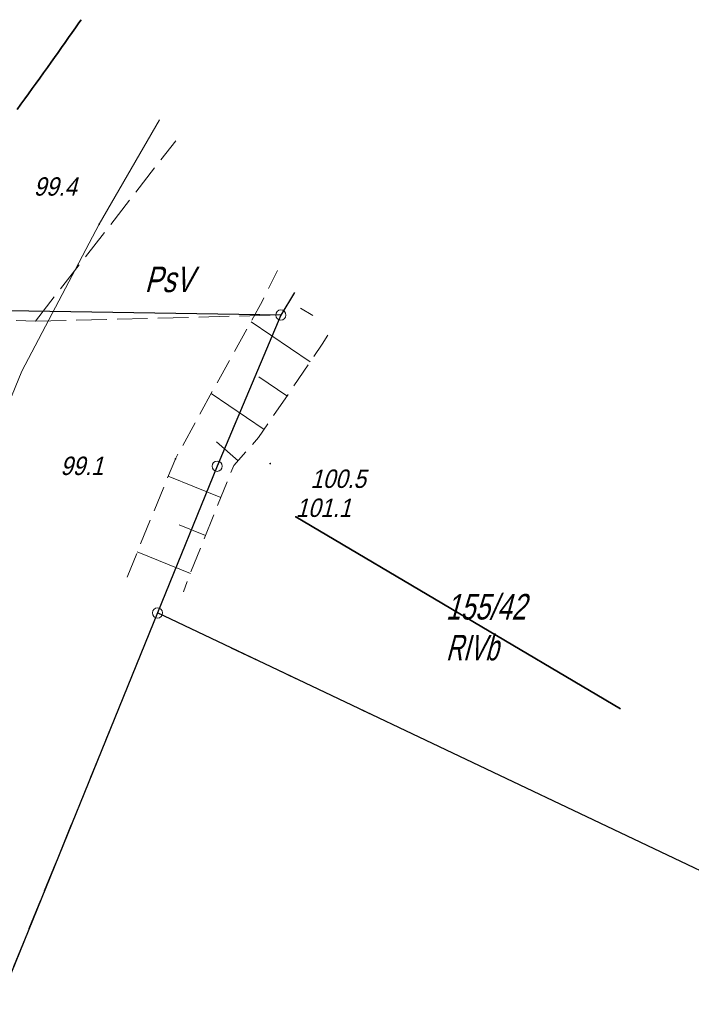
# Model space of a CAD drawing. Extents: x 6530721 to 6531385, y 5978377 to 5979143.
# Tile 119 of 146: x 6531078 to 6531111, y 5978867 to 5978915. Entities that reach past the tile are written whole.
import ezdxf

# ---------------------------------------------------------------- set-up
doc = ezdxf.new("R2010")
doc.units = 0
for name, pattern in [('AB_rokocin 2014-08-13 AC2004$0$823-500', [1.75, 1.25, -0.5]), ('AB_rokocin 2014-08-13 AC2004$0$l217_500', [2, 1.5, -0.5]), ('AB_rokocin 2014-08-13 AC2004$0$l219_500', [0])]:
    doc.linetypes.add(name, pattern=pattern)
for name, color, linetype, lineweight in [('AB-wymiarowa', 7, 'Continuous', 30), ('AB_rokocin 2014-08-13 AC2004$0$202-Punkt graniczny stabilizowany trwale', 7, 'Continuous', 18), ('AB_rokocin 2014-08-13 AC2004$0$209-Opis konturu klasyfikacyjnego', 7, 'Continuous', 18), ('AB_rokocin 2014-08-13 AC2004$0$211-Nr działki', 7, 'Continuous', 18), ('AB_rokocin 2014-08-13 AC2004$0$217-Granica konturu klasyfikcyjnego', 7, 'Continuous', 18), ('AB_rokocin 2014-08-13 AC2004$0$219-Linia granicy', 7, 'Continuous', 18), ('AB_rokocin 2014-08-13 AC2004$0$814-Warstwica pogrubiona linia', 7, 'Continuous', 18), ('AB_rokocin 2014-08-13 AC2004$0$820-Skarpa nieumocniona', 7, 'Continuous', 18), ('AB_rokocin 2014-08-13 AC2004$0$823-Szczyt skarpy nieumocninej', 7, 'Continuous', 18), ('AB_rokocin 2014-08-13 AC2004$0$824-Podnóże skarpy nieumocninej', 7, 'Continuous', 18), ('AB_rokocin 2014-08-13 AC2004$0$ogrodzenie trwałe (linia)', 7, 'Continuous', 18), ('AB_rokocin 2014-08-13 AC2004$0$punkt wysokościowy naturalny', 7, 'Continuous', 18), ('AB_rokocin 2014-08-13 AC2004$0$punkt wysokościowy naturalny-Atr2', 7, 'Continuous', 18), ('AB_rokocin 2014-08-13 AC2004$0$woda stojąca (powierzchnia)', 7, 'Continuous', 18)]:
    doc.layers.add(name, color=color, linetype=linetype, lineweight=lineweight)
doc.styles.add('AB_rokocin 2014-08-13 AC2004$0$Standard', font='txt')
doc.linetypes.add('AB_rokocin 2014-08-13 AC2004$0$902-500', pattern='A,3.75,0,[1,ksztalty.shx,S=0.5,R=0,X=0,Y=0],3.75', length=7.5)

# ---------------------------------------------------------------- blocks, each defined once
blk = doc.blocks.new('AB_rokocin 2014-08-13 AC2004$0$PW01')
at = {"linetype": 'Continuous', "lineweight": 13}
h = blk.add_hatch(color=0, dxfattribs=at)
edge = h.paths.add_edge_path()
edge.add_arc((0, 0), 0.045, 0, 360)
blk = doc.blocks.new('AB_rokocin 2014-08-13 AC2004$0$202')
at = {"color": 0, "linetype": 'Continuous', "lineweight": 0}
blk.add_circle((0, 0), 0.25, dxfattribs=at)
blk = doc.blocks.new('AB_rokocin 2014-08-13 AC2004')
at = {"layer": 'AB_rokocin 2014-08-13 AC2004$0$217-Granica konturu klasyfikcyjnego', "color": 3, "linetype": 'AB_rokocin 2014-08-13 AC2004$0$l217_500', "lineweight": 18, "flags": 128}
for points in [[(6531078.6, 5978900.46), (6531085.476, 5978909.29)], [(6531090.62, 5978900.76), (6531091.289, 5978901.868)], [(6531090.62, 5978900.76), (6531091.289, 5978901.868)], [(6531057.68, 5978901.28), (6531078.6, 5978900.46)], [(6531078.6, 5978900.46), (6531090.62, 5978900.76)], [(6531087.5, 5978893.36), (6531090.62, 5978900.76)], [(6531087.5, 5978893.36), (6531090.62, 5978900.76)], [(6531084.58, 5978886.18), (6531087.5, 5978893.36)], [(6531084.58, 5978886.18), (6531087.5, 5978893.36)], [(6531076.77, 5978867.03), (6531084.58, 5978886.18)], [(6531076.77, 5978867.03), (6531084.58, 5978886.18)], [(6531084.58, 5978886.18), (6531114.809, 5978871.84)], [(6531084.58, 5978886.18), (6531114.809, 5978871.84)]]:
    blk.add_lwpolyline(points, dxfattribs=at)
at = {"layer": 'AB_rokocin 2014-08-13 AC2004$0$219-Linia granicy', "color": 92, "linetype": 'AB_rokocin 2014-08-13 AC2004$0$l219_500', "lineweight": 30, "flags": 128}
for points in [[(6531091.289, 5978901.868), (6531090.62, 5978900.76)], [(6531091.289, 5978901.868), (6531090.62, 5978900.76)], [(6531090.62, 5978900.76), (6531057.68, 5978901.28)], [(6531090.62, 5978900.76), (6531087.5, 5978893.36)], [(6531090.62, 5978900.76), (6531087.5, 5978893.36)], [(6531087.5, 5978893.36), (6531084.58, 5978886.18)], [(6531087.5, 5978893.36), (6531084.58, 5978886.18)], [(6531084.58, 5978886.18), (6531076.77, 5978867.03)], [(6531084.58, 5978886.18), (6531076.77, 5978867.03)], [(6531114.809, 5978871.84), (6531084.58, 5978886.18)], [(6531114.809, 5978871.84), (6531084.58, 5978886.18)]]:
    blk.add_lwpolyline(points, dxfattribs=at)
at = {"layer": 'AB_rokocin 2014-08-13 AC2004$0$814-Warstwica pogrubiona linia', "color": 32, "linetype": 'Continuous', "lineweight": 35, "flags": 128}
blk.add_lwpolyline([(6531077.712, 5978910.819), (6531077.895, 5978911.076), (6531078.079, 5978911.334), (6531078.263, 5978911.59), (6531078.448, 5978911.847), (6531078.633, 5978912.103), (6531078.818, 5978912.359), (6531079.003, 5978912.616), (6531079.187, 5978912.873), (6531079.37, 5978913.13), (6531079.541, 5978913.371), (6531079.712, 5978913.613), (6531079.883, 5978913.854), (6531080.053, 5978914.096), (6531080.224, 5978914.337), (6531080.394, 5978914.579), (6531080.563, 5978914.822), (6531080.733, 5978915.064), (6531080.836, 5978915.213)], dxfattribs=at)
at = {"layer": 'AB_rokocin 2014-08-13 AC2004$0$820-Skarpa nieumocniona', "color": 252, "linetype": 'Continuous', "lineweight": 18}
for p, q in [((6531092.179, 5978900.731), (6531091.58, 5978901.1)), ((6531092.05, 5978898.47), (6531089.16, 5978900.43)), ((6531090.92, 5978896.81), (6531089.55, 5978897.74)), ((6531089.8, 5978895.16), (6531087.21, 5978896.92)), ((6531088.53, 5978893.63), (6531087.47, 5978894.55)), ((6531087.68, 5978891.83), (6531085.1, 5978892.87)), ((6531086.93, 5978889.97), (6531085.64, 5978890.5)), ((6531086.19, 5978888.12), (6531083.58, 5978889.17))]:
    blk.add_line(p, q, dxfattribs=at)
at = {"layer": 'AB_rokocin 2014-08-13 AC2004$0$823-Szczyt skarpy nieumocninej', "color": 252, "linetype": 'AB_rokocin 2014-08-13 AC2004$0$823-500', "lineweight": 18, "flags": 128}
blk.add_lwpolyline([(6531092.922, 5978899.783), (6531092.65, 5978899.34), (6531089.53, 5978894.76), (6531088.31, 5978893.39), (6531086.07, 5978887.84), (6531085.86, 5978887.22)], dxfattribs=at)
at = {"layer": 'AB_rokocin 2014-08-13 AC2004$0$824-Podnóże skarpy nieumocninej', "color": 252, "linetype": 'AB_rokocin 2014-08-13 AC2004$0$823-500', "lineweight": 18, "flags": 128}
blk.add_lwpolyline([(6531083.09, 5978887.94), (6531084.98, 5978892.56), (6531085.47, 5978893.76), (6531087.66, 5978897.73), (6531089.7, 5978901.42), (6531090.454, 5978902.935)], dxfattribs=at)
at = {"layer": 'AB_rokocin 2014-08-13 AC2004$0$ogrodzenie trwałe (linia)', "color": 252, "linetype": 'AB_rokocin 2014-08-13 AC2004$0$902-500', "lineweight": 35, "flags": 128}
blk.add_lwpolyline([(6531107.249, 5978881.492), (6531091.35, 5978890.88)], dxfattribs=at)
at = {"layer": 'AB_rokocin 2014-08-13 AC2004$0$woda stojąca (powierzchnia)', "color": 141, "linetype": 'Continuous', "lineweight": 18, "flags": 128}
blk.add_lwpolyline([(6531084.671, 5978910.317), (6531081.72, 5978905.2), (6531077.94, 5978898.01), (6531074.22, 5978888.95)], dxfattribs=at)
at = {"layer": 'AB_rokocin 2014-08-13 AC2004$0$202-Punkt graniczny stabilizowany trwale', "color": 7, "linetype": 'Continuous', "lineweight": 18}
for p in [(6531090.62, 5978900.76), (6531087.5, 5978893.36), (6531084.58, 5978886.18)]:
    blk.add_blockref('AB_rokocin 2014-08-13 AC2004$0$202', p, dxfattribs=at)
at = {"layer": 'AB_rokocin 2014-08-13 AC2004$0$punkt wysokościowy naturalny', "color": 7, "linetype": 'Continuous', "lineweight": 13}
for p in [(6531081.72, 5978905.2), (6531085.46, 5978893.72), (6531090.1, 5978893.49), (6531091.35, 5978890.88)]:
    blk.add_blockref('AB_rokocin 2014-08-13 AC2004$0$PW01', p, dxfattribs=at)
at = {"layer": 'AB_rokocin 2014-08-13 AC2004$0$209-Opis konturu klasyfikacyjnego', "color": 3, "linetype": 'Continuous', "lineweight": 20, "style": 'AB_rokocin 2014-08-13 AC2004$0$Standard', "oblique": 15}
for s, width, p in [('PsV', 0.774, (6531083.95, 5978901.88)), ('RIVb', 0.689, (6531098.7, 5978883.86))]:
    blk.add_text(s, height=1.25, dxfattribs=dict(at, width=width)).set_placement(p)
at = {"layer": 'AB_rokocin 2014-08-13 AC2004$0$211-Nr działki', "color": 92, "linetype": 'Continuous', "lineweight": 30, "style": 'AB_rokocin 2014-08-13 AC2004$0$Standard', "oblique": 15, "width": 0.767}
blk.add_text('155/42', height=1.25, dxfattribs=at).set_placement((6531098.7, 5978885.86))
at = {"layer": 'AB_rokocin 2014-08-13 AC2004$0$punkt wysokościowy naturalny-Atr2', "color": 252, "linetype": 'ByBlock', "lineweight": 20, "style": 'AB_rokocin 2014-08-13 AC2004$0$Standard', "oblique": 15, "width": 0.9}
for s, p in [('99.4', (6531078.52, 5978906.6)), ('99.1', (6531079.82, 5978892.93)), ('100.5', (6531092.07, 5978892.3)), ('101.1', (6531091.35, 5978890.88))]:
    blk.add_text(s, height=0.9, dxfattribs=at).set_placement(p)

msp = doc.modelspace()

# ---------------------------------------------------------------- block references
at = {"layer": 'AB-wymiarowa'}
msp.add_blockref('AB_rokocin 2014-08-13 AC2004', (0, 0), dxfattribs=at)

doc.saveas('drawing.dxf')
